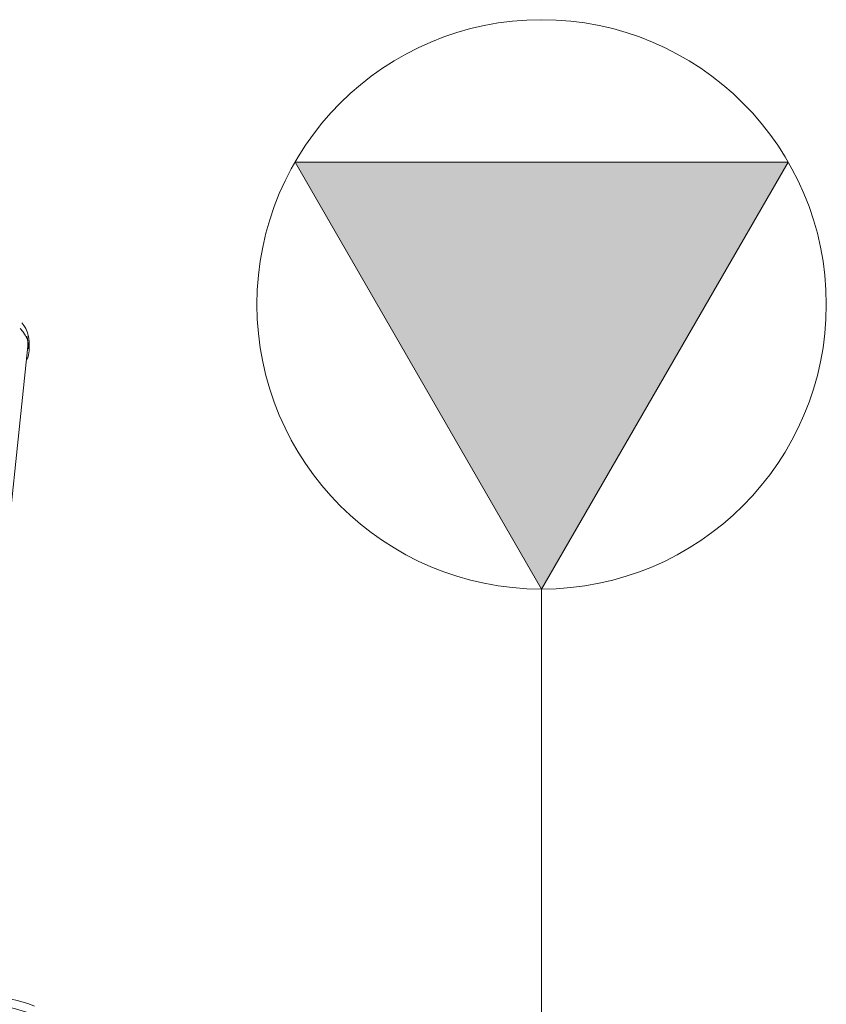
# Model space of a CAD drawing. Header units: metres. Extents: x 3 to 43.5, y -74 to -48.5.
# Tile 45 of 209: x 37.934 to 38.217, y -60.584 to -60.238. Entities that reach past the tile are written whole.
import ezdxf

# ---------------------------------------------------------------- set-up
doc = ezdxf.new("R2010")
doc.units = ezdxf.units.M
doc.linetypes.add('Oculto 1_5', pattern=[0.0022, 0.0015, -0.0007])
doc.layers.add('I-FURN', color=7, linetype='Continuous', lineweight=18)
doc.layers.add('M-MNTG', color=7, linetype='Continuous', lineweight=18)
doc.layers.add('M-MNTG-IDEN', color=1, linetype='Continuous', lineweight=9, true_color=0xff0000)

# ---------------------------------------------------------------- blocks, each defined once
blk = doc.blocks.new('ConjuntoParaAlunoTamanho6 - CJA06_ConjuntoParaAlunoTamanho6-V40-1PAV - FRIGORÍFICA')
at = {"layer": 'I-FURN', "color": 253, "true_color": 0xaaaaaa}
for p, q in [((0.2643, 0.29197), (0.2643, 0.29456)), ((0.25413, 0.19969), (0.2638, 0.29312))]:
    blk.add_line(p, q, dxfattribs=at)
at = {"layer": 'I-FURN', "color": 253, "true_color": 0xaaaaaa, "flags": 128}
blk.add_lwpolyline([(0.2662, 0.06136), (0.26421, 0.06209), (0.2622, 0.06274), (0.26015, 0.06331), (0.25809, 0.06379), (0.25601, 0.0642), (0.25391, 0.06451), (0.25181, 0.06475), (0.24969, 0.0649), (0.24757, 0.06496), (0.247, 0.06497)], dxfattribs=at)
at = {"layer": 'I-FURN', "color": 253, "true_color": 0xaaaaaa}
for start in [360, 0]:
    blk.add_arc((0.247, 0.01197), 0.05, start, 90, dxfattribs=at)
for centre, major_axis, ratio, start_param, end_param in [((0.25342, 0.29456), (0.01088, 0), 0.965926, 6.052088, 6.985956), ((0.25342, 0.29197), (0.01088, 0), 0.965926, 5.959867, 7.062609), ((0.25351, 0.29419), (-0.01029, 0.00107), 0.967158, 3.141593, 3.502975)]:
    blk.add_ellipse(centre, major_axis=major_axis, ratio=ratio, start_param=start_param, end_param=end_param, dxfattribs=at)
blk = doc.blocks.new('4 GRE - ESCOLA DE CINEMA E AUDIOVISUAL CINE REX R07_rvt-1-1PAV - FRIGORÍFICA')
at = {"layer": 'I-FURN', "color": 253, "lineweight": 18, "true_color": 0xaaaaaa}
blk.add_blockref('ConjuntoParaAlunoTamanho6 - CJA06_ConjuntoParaAlunoTamanho6-V40-1PAV - FRIGORÍFICA', (37.67274, -60.6463), dxfattribs=at)
blk = doc.blocks.new('Ponto de força - PONTO DE FORÇA - EQUIPAMENTO-V65-1PAV - FRIGORÍFICA')
at = {"layer": 'M-MNTG', "linetype": 'Oculto 1_5', "true_color": 0xff0000}
blk.add_hatch(color=1, dxfattribs=at).paths.add_polyline_path([(0, -0.1), (0.0866, 0.05), (-0.0866, 0.05), (-0.01407, -0.07564)])
at = {"layer": 'M-MNTG'}
for p, q in [((0.0866, 0.05), (-0.0866, 0.05)), ((-0.0866, 0.05), (0, -0.1)), ((0, -0.1), (0.0866, 0.05))]:
    blk.add_line(p, q, dxfattribs=at)
blk.add_circle((0, 0), 0.1, dxfattribs=at)

msp = doc.modelspace()

# ---------------------------------------------------------------- linework, layer by layer
at = {"layer": 'M-MNTG-IDEN'}
msp.add_line((38.11707, -60.43848), (38.11707, -60.81348), dxfattribs=at)

# ---------------------------------------------------------------- block references
at = {"lineweight": 5}
msp.add_blockref('4 GRE - ESCOLA DE CINEMA E AUDIOVISUAL CINE REX R07_rvt-1-1PAV - FRIGORÍFICA', (0, 0), dxfattribs=at)
at = {"layer": 'M-MNTG'}
msp.add_blockref('Ponto de força - PONTO DE FORÇA - EQUIPAMENTO-V65-1PAV - FRIGORÍFICA', (38.11707, -60.33848), dxfattribs=at)

doc.saveas('drawing.dxf')
